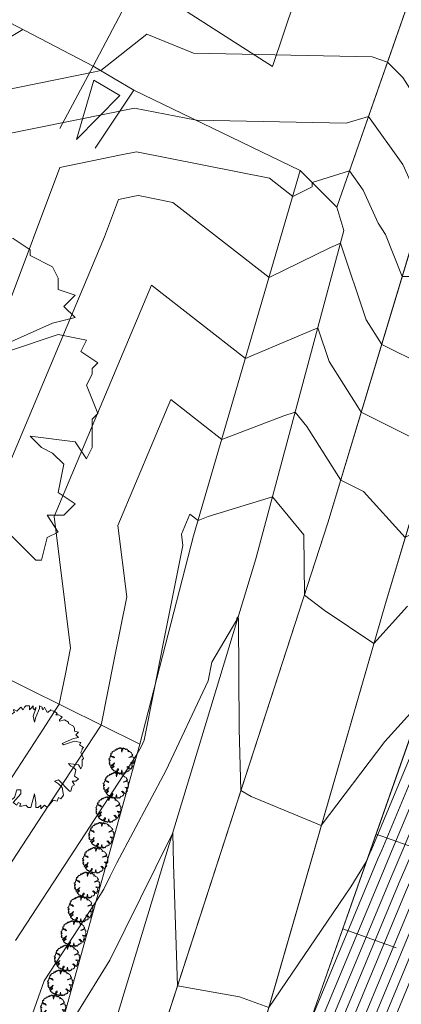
# Model space of a CAD drawing. Header units: metres. Extents: x 3490449 to 3490968, y 5754217 to 5754743.
# Tile 165 of 212: x 3490842.6 to 3490850.22, y 5754567.03 to 5754586.66. Entities that reach past the tile are written whole.
import ezdxf

# ---------------------------------------------------------------- set-up
doc = ezdxf.new("R2010")
doc.units = ezdxf.units.M
doc.header["$LTSCALE"] = 0.25
doc.linetypes.add('Kartierung-07$0$AUSGEZOGEN', pattern=[0])
for name, color, linetype, lineweight, true_color in [('Kartierung-07$0$$BOESCHUNG', 7, 'Continuous', 18, 0x82563a), ('Kartierung-07$0$$BRUCH', 7, 'Continuous', 18, 0x82563a), ('Kartierung-07$0$$HOEHEN_Haupt', 7, 'Continuous', 18, 0x82563a), ('Kartierung-07$0$$HOEHEN_Mittel', 7, 'Continuous', 18, 0x82563a), ('Kartierung-07$0$B_Baum', 7, 'Continuous', 18, 0x82563a), ('Kartierung-07$0$B_Befestigt', 7, 'Continuous', 18, 0x82563a), ('Kartierung-07$0$B_Boeschung_OK', 7, 'Continuous', 18, 0x82563a), ('Kartierung-07$0$B_Gelaendeknick', 7, 'Continuous', 18, 0x82563a), ('Kartierung-07$0$B_Hecke', 7, 'Continuous', 18, 0x82563a), ('Kartierung-07$0$B_Zaun', 7, 'Kartierung-07$0$AUSGEZOGEN', 18, 0x82563a), ('Kartierung-07$0$B_Zufahrt_Zugang', 7, 'Continuous', 18, 0x82563a), ('Kartierung-07$0$Hilfe_DGM', 7, 'Continuous', 18, 0x82563a)]:
    doc.layers.add(name, color=color, linetype=linetype, lineweight=lineweight, true_color=true_color)

# ---------------------------------------------------------------- blocks, each defined once
blk = doc.blocks.new('Kartierung-07$0$Zufahrt')
at = {"layer": 'Kartierung-07$0$B_Zufahrt_Zugang'}
for p, q in [((-0.7, -2.8), (0, 0)), ((0, 0), (0.7, -2.8)), ((-0.7, -2.8), (0.7, -2.8))]:
    blk.add_line(p, q, dxfattribs=at)
blk = doc.blocks.new('Kartierung-07$0$B_Baum')
at = {"layer": 'Kartierung-07$0$B_Baum'}
blk.add_lwpolyline([(-0.4417, -0.1918), (-0.4667, -0.1793), (-0.4542, -0.1418), (-0.4667, -0.1418), (-0.4792, -0.1543), (-0.4917, -0.1293), (-0.4792, -0.1168), (-0.4792, -0.1043), (-0.4542, -0.0793), (-0.4792, -0.0793), (-0.4917, -0.0543), (-0.4792, -0.0543), (-0.4917, -0.0293), (-0.4917, -0.0043), (-0.4792, 0.0082), (-0.4792, -0.0043), (-0.4667, -0.0043), (-0.4542, 0.0082), (-0.4667, 0.0457), (-0.4917, 0.0332), (-0.5042, 0.0707), (-0.4667, 0.0957), (-0.4792, 0.1082), (-0.4542, 0.1207), (-0.4542, 0.1457), (-0.4542, 0.1707), (-0.4292, 0.1832), (-0.3542, 0.1457), (-0.3417, 0.1582), (-0.2917, 0.1082), (-0.2792, 0.1207), (-0.3292, 0.1707), (-0.3542, 0.1707), (-0.4292, 0.2082), (-0.4417, 0.2332), (-0.4167, 0.2332), (-0.4042, 0.2457), (-0.4167, 0.2832), (-0.4042, 0.2957), (-0.3792, 0.2957), (-0.3667, 0.3082), (-0.3667, 0.3332), (-0.3792, 0.3332), (-0.3167, 0.3832), (-0.3167, 0.3957), (-0.2917, 0.3832), (-0.2542, 0.4082), (-0.2542, 0.4332), (-0.2417, 0.4457), (-0.2167, 0.4207), (-0.1792, 0.4457), (-0.1917, 0.4707), (-0.1792, 0.4707), (-0.1542, 0.4582), (-0.1292, 0.4832), (-0.1167, 0.4957), (-0.0917, 0.4707), (-0.0792, 0.4957), (-0.0667, 0.5082), (-0.0292, 0.5082), (-0.0292, 0.4707), (-0.0167, 0.4832), (0.0083, 0.5082), (0.0083, 0.4832), (0.0208, 0.4707), (0.0333, 0.4957), (0.0333, 0.4832), (0.0083, 0.4082), (0.0208, 0.3457), (0.0333, 0.3957), (0.0708, 0.4832), (0.0708, 0.5082), (0.0958, 0.4957), (0.0958, 0.4832), (0.1083, 0.4707), (0.1208, 0.4957), (0.1333, 0.4707), (0.1458, 0.4457), (0.1583, 0.4457), (0.1833, 0.4707), (0.2083, 0.4582), (0.2208, 0.4582), (0.2458, 0.4332), (0.2333, 0.4207), (0.2583, 0.4207), (0.2833, 0.4082), (0.2958, 0.3957), (0.2708, 0.3707), (0.2708, 0.3582), (0.3208, 0.3707), (0.3583, 0.3457), (0.3583, 0.3332), (0.4083, 0.3082), (0.4208, 0.2832), (0.4208, 0.2582), (0.4583, 0.2457), (0.4333, 0.2207), (0.4583, 0.1957), (0.4083, 0.1832), (0.2958, 0.1332), (0.3083, 0.1207), (0.4208, 0.1582), (0.4833, 0.1457), (0.4708, 0.1207), (0.5083, 0.0957), (0.4958, 0.0832), (0.4958, 0.0707), (0.4833, 0.0457), (0.5083, -0.0168), (0.4958, -0.0293), (0.4958, -0.0918), (0.4833, -0.1168), (0.4583, -0.0793), (0.3583, -0.0668), (0.3833, -0.0918), (0.4083, -0.1043), (0.4333, -0.1293), (0.4208, -0.1918), (0.4583, -0.2168), (0.4333, -0.2418), (0.3958, -0.2418), (0.4208, -0.2793), (0.3958, -0.2918), (0.3833, -0.3418), (0.3708, -0.3418), (0.2583, -0.2293), (0.2208, -0.2418), (0.2583, -0.2668), (0.2958, -0.3043), (0.3083, -0.3793), (0.2833, -0.4168), (0.2583, -0.4043), (0.2458, -0.4418), (0.2083, -0.4293), (0.1458, -0.5043), (0.1208, -0.4793), (0.0833, -0.5168), (0.0833, -0.4793), (0.0583, -0.5043), (0.0333, -0.5043), (0.0333, -0.4543), (0.0208, -0.3668), (-0.0167, -0.5043), (-0.0417, -0.5043), (-0.0667, -0.4793), (-0.1042, -0.4918), (-0.1292, -0.4918), (-0.1167, -0.4668), (-0.1417, -0.4543), (-0.1542, -0.4793), (-0.1917, -0.4543), (-0.1167, -0.3668), (-0.1167, -0.3293), (-0.1542, -0.3293), (-0.1792, -0.4043), (-0.2292, -0.4418), (-0.2542, -0.4418), (-0.2542, -0.4043), (-0.3042, -0.4043), (-0.3167, -0.3918), (-0.3167, -0.3668), (-0.3417, -0.3668), (-0.3917, -0.3168), (-0.3417, -0.2668), (-0.2917, -0.2293), (-0.3042, -0.2043), (-0.3917, -0.2918), (-0.4042, -0.2668), (-0.4417, -0.2418), (-0.3042, -0.1543), (-0.3042, -0.1293), (-0.2792, -0.1043), (-0.2792, -0.0918), (-0.3542, -0.1668), (-0.3792, -0.1668), (-0.4417, -0.1918)], dxfattribs=at)
blk = doc.blocks.new('Kartierung-07$0$Zugang')
at = {"layer": 'Kartierung-07$0$B_Zufahrt_Zugang'}
for p, q in [((-0.3, -1.2), (0, 0)), ((0, 0), (0.3, -1.2)), ((-0.3, -1.2), (0.3, -1.2))]:
    blk.add_line(p, q, dxfattribs=at)
blk = doc.blocks.new('Kartierung-07$0$Hecke')
at = {"layer": 'Kartierung-07$0$B_Hecke'}
blk.add_lwpolyline([(-0.4471, -0.197), (-0.4721, -0.1845), (-0.4596, -0.147), (-0.4721, -0.147), (-0.4846, -0.1595), (-0.4971, -0.1345), (-0.4846, -0.122), (-0.4846, -0.1095), (-0.4596, -0.0845), (-0.4846, -0.0845), (-0.4971, -0.0595), (-0.4846, -0.0595), (-0.4971, -0.0345), (-0.4971, -0.0095), (-0.4846, 0.003), (-0.4846, -0.0095), (-0.4721, -0.0095), (-0.4596, 0.003), (-0.4721, 0.0405), (-0.4971, 0.028), (-0.5096, 0.0655), (-0.4721, 0.0905), (-0.4846, 0.103), (-0.4596, 0.1155), (-0.4596, 0.1405), (-0.4596, 0.1655), (-0.4346, 0.178), (-0.3596, 0.1405), (-0.3471, 0.153), (-0.2971, 0.103), (-0.2846, 0.1155), (-0.3346, 0.1655), (-0.3596, 0.1655), (-0.4346, 0.203), (-0.4471, 0.228), (-0.4221, 0.228), (-0.4096, 0.2405), (-0.4221, 0.278), (-0.4096, 0.2905), (-0.3846, 0.2905), (-0.3721, 0.303), (-0.3721, 0.328), (-0.3846, 0.328), (-0.3221, 0.378), (-0.3221, 0.3905), (-0.2971, 0.378), (-0.2596, 0.403), (-0.2596, 0.428), (-0.2471, 0.4405), (-0.2221, 0.4155), (-0.1846, 0.4405), (-0.1971, 0.4655), (-0.1846, 0.4655), (-0.1596, 0.453), (-0.1346, 0.478), (-0.1221, 0.4905), (-0.0971, 0.4655), (-0.0846, 0.4905), (-0.0721, 0.503), (-0.0346, 0.503), (-0.0346, 0.4655), (-0.0221, 0.478), (0.0029, 0.503), (0.0029, 0.478), (0.0154, 0.4655), (0.0279, 0.4905), (0.0279, 0.478), (0.0029, 0.403), (0.0154, 0.3405), (0.0279, 0.3905), (0.0654, 0.478), (0.0654, 0.503), (0.0904, 0.4905), (0.0904, 0.478), (0.1029, 0.4655), (0.1154, 0.4905), (0.1279, 0.4655), (0.1404, 0.4405), (0.1529, 0.4405), (0.1779, 0.4655), (0.2029, 0.453), (0.2154, 0.453), (0.2404, 0.428), (0.2279, 0.4155), (0.2529, 0.4155), (0.2779, 0.403), (0.2904, 0.3905), (0.2654, 0.3655), (0.2654, 0.353), (0.3154, 0.3655), (0.3529, 0.3405), (0.3529, 0.328), (0.4029, 0.303), (0.4154, 0.278), (0.4154, 0.253), (0.4529, 0.2405), (0.4279, 0.2155), (0.4529, 0.1905), (0.4029, 0.178), (0.2904, 0.128), (0.3029, 0.1155), (0.4154, 0.153), (0.4779, 0.1405), (0.4654, 0.1155), (0.5029, 0.0905), (0.4904, 0.078), (0.4904, 0.0655), (0.4779, 0.0405), (0.5029, -0.022), (0.4904, -0.0345), (0.4904, -0.097), (0.4779, -0.122), (0.4529, -0.0845), (0.3529, -0.072), (0.3779, -0.097), (0.4029, -0.1095), (0.4279, -0.1345), (0.4154, -0.197), (0.4529, -0.222), (0.4279, -0.247), (0.3904, -0.247), (0.4154, -0.2845), (0.3904, -0.297), (0.3779, -0.347), (0.3654, -0.347), (0.2529, -0.2345), (0.2154, -0.247), (0.2529, -0.272), (0.2904, -0.3095), (0.3029, -0.3845), (0.2779, -0.422), (0.2529, -0.4095), (0.2404, -0.447), (0.2029, -0.4345), (0.1404, -0.5095), (0.1154, -0.4845), (0.0779, -0.522), (0.0779, -0.4845), (0.0529, -0.5095), (0.0279, -0.5095), (0.0279, -0.4595), (0.0154, -0.372), (-0.0221, -0.5095), (-0.0471, -0.5095), (-0.0721, -0.4845), (-0.1096, -0.497), (-0.1346, -0.497), (-0.1221, -0.472), (-0.1471, -0.4595), (-0.1596, -0.4845), (-0.1971, -0.4595), (-0.1221, -0.372), (-0.1221, -0.3345), (-0.1596, -0.3345), (-0.1846, -0.4095), (-0.2346, -0.447), (-0.2596, -0.447), (-0.2596, -0.4095), (-0.3096, -0.4095), (-0.3221, -0.397), (-0.3221, -0.372), (-0.3471, -0.372), (-0.3971, -0.322), (-0.3471, -0.272), (-0.2971, -0.2345), (-0.3096, -0.2095), (-0.3971, -0.297), (-0.4096, -0.272), (-0.4471, -0.247), (-0.3096, -0.1595), (-0.3096, -0.1345), (-0.2846, -0.1095), (-0.2846, -0.097), (-0.3596, -0.172), (-0.3846, -0.172), (-0.4471, -0.197)], dxfattribs=at)

msp = doc.modelspace()

# ---------------------------------------------------------------- linework, layer by layer
at = {"layer": 'Kartierung-07$0$$BOESCHUNG', "ltscale": 0.02}
for p, q in [((3490849.714, 5754570.419), (3490852.858, 5754569.312)), ((3490849.049, 5754568.533), (3490850.118, 5754568.156))]:
    msp.add_line(p, q, dxfattribs=at)
at = {"layer": 'Kartierung-07$0$$BRUCH', "ltscale": 0.02}
for p, q in [((3490848.929, 5754582.921), (3490850.538, 5754587.529)), ((3490851.672, 5754586.302), (3490848.754, 5754576.629)), ((3490848.202, 5754583.654), (3490846.075, 5754576.371)), ((3490849.072, 5754582.46), (3490848.929, 5754582.921)), ((3490847.319, 5754575.912), (3490849.072, 5754582.46)), ((3490852.044, 5754582.171), (3490849.902, 5754575.021)), ((3490848.754, 5754576.629), (3490844.447, 5754563.383)), ((3490842.745, 5754573.332), (3490836.813, 5754576.316)), ((3490846.075, 5754576.371), (3490845.002, 5754572.212)), ((3490844.512, 5754566.666), (3490847.319, 5754575.912)), ((3490849.902, 5754575.021), (3490847.195, 5754565.656)), ((3490847.925, 5754565.34), (3490851.275, 5754574.852)), ((3490845.002, 5754572.212), (3490842.745, 5754573.332)), ((3490845.002, 5754572.212), (3490843.521, 5754566.897))]:
    msp.add_line(p, q, dxfattribs=at)
at = {"layer": 'Kartierung-07$0$$HOEHEN_Haupt', "ltscale": 0.02}
for points in [[(3490858.834, 5754587.352), (3490857.861, 5754585.249), (3490856.223, 5754582.562), (3490855.36, 5754580.656), (3490855.084, 5754580.016), (3490854.264, 5754578.085), (3490853.45, 5754576.199), (3490852.637, 5754574.28), (3490851.884, 5754572.476), (3490851.394, 5754571.344), (3490850.884, 5754570.122), (3490850.458, 5754569.138), (3490849.155, 5754566.003)], [(3490848.372, 5754566.61), (3490849.751, 5754569.927), (3490849.826, 5754570.101), (3490850.559, 5754571.858), (3490850.681, 5754572.141), (3490851.732, 5754574.66), (3490852.869, 5754577.34), (3490853.244, 5754578.209), (3490854.351, 5754580.816), (3490854.502, 5754581.165), (3490854.973, 5754582.206), (3490857.1, 5754585.696), (3490857.741, 5754587.081)], [(3490841.685, 5754570.385), (3490843.072, 5754572.517), (3490843.395, 5754573.01), (3490843.509, 5754573.581), (3490843.62, 5754574.13), (3490843.291, 5754576.752), (3490845.236, 5754581.367), (3490847.108, 5754579.908), (3490847.219, 5754579.95), (3490848.552, 5754580.519), (3490848.778, 5754579.844), (3490849.352, 5754578.94), (3490849.419, 5754578.834), (3490850.585, 5754578.252), (3490850.799, 5754578.016), (3490851.01, 5754578.137), (3490851.422, 5754578.506), (3490852.298, 5754579.194), (3490852.833, 5754579.767), (3490853.618, 5754581.615), (3490853.643, 5754581.674), (3490853.723, 5754581.849), (3490856.34, 5754586.144), (3490856.648, 5754586.81)], [(3490836.22, 5754565.533), (3490836.86, 5754567.828), (3490837.809, 5754570.346), (3490838.07, 5754574.55), (3490838.661, 5754575.386), (3490837.566, 5754577.173), (3490837.265, 5754577.614), (3490837.314, 5754577.848), (3490837.849, 5754580.208), (3490839.887, 5754585.644), (3490842.012, 5754586.076), (3490842.669, 5754586.468)]]:
    msp.add_lwpolyline(points, dxfattribs=at)
at = {"layer": 'Kartierung-07$0$$HOEHEN_Mittel', "ltscale": 0.02}
for points in [[(3490858.208, 5754591.409), (3490855.774, 5754586.594), (3490855.731, 5754586.502), (3490855.252, 5754585.716), (3490853.161, 5754584.286), (3490852.94, 5754584.143), (3490852.542, 5754584.079), (3490851.103, 5754584.245), (3490851.052, 5754584.246), (3490851.033, 5754584.287), (3490850.96, 5754584.389), (3490850.245, 5754585.509), (3490849.94, 5754585.816), (3490849.639, 5754585.924), (3490846.075, 5754585.991), (3490845.142, 5754586.376), (3490844.225, 5754585.645), (3490844.107, 5754585.621), (3490841.059, 5754585.002)], [(3490842.232, 5754584.36), (3490844.37, 5754584.794), (3490844.896, 5754584.9), (3490846.13, 5754584.655), (3490849.12, 5754584.595), (3490849.561, 5754584.732), (3490850.245, 5754583.776), (3490850.644, 5754582.893), (3490851.718, 5754582.89), (3490852.217, 5754582.832), (3490852.355, 5754582.854), (3490853.264, 5754583.447), (3490854.656, 5754584.399), (3490855.883, 5754586.412), (3490855.992, 5754586.648), (3490858.352, 5754591.316)], [(3490859.271, 5754587.461), (3490858.165, 5754585.07), (3490856.724, 5754582.705), (3490855.704, 5754580.452), (3490855.378, 5754579.696), (3490854.672, 5754578.036), (3490853.683, 5754575.743), (3490852.998, 5754574.128), (3490852.365, 5754572.611), (3490851.728, 5754571.138), (3490851.308, 5754570.13), (3490850.741, 5754568.822), (3490849.689, 5754566.291), (3490849.026, 5754564.622), (3490848.303, 5754562.745), (3490847.582, 5754560.933), (3490847.476, 5754560.66), (3490847.134, 5754560.443), (3490846.798, 5754559.554), (3490846.836, 5754559.154), (3490846.321, 5754557.778), (3490846.161, 5754557.36), (3490846.051, 5754557.103), (3490845.445, 5754555.472)], [(3490845.51, 5754555.111), (3490846.227, 5754557.042), (3490846.307, 5754557.229), (3490846.424, 5754557.534), (3490847.029, 5754559.15), (3490846.984, 5754559.62), (3490847.253, 5754560.332), (3490847.652, 5754560.585), (3490847.737, 5754560.805), (3490848.577, 5754562.914), (3490849.193, 5754564.513), (3490849.955, 5754566.435), (3490850.882, 5754568.664), (3490851.519, 5754570.134), (3490851.894, 5754571.035), (3490852.605, 5754572.678), (3490853.179, 5754574.052), (3490853.799, 5754575.514), (3490854.876, 5754578.011), (3490855.524, 5754579.536), (3490855.876, 5754580.351), (3490856.974, 5754582.776), (3490858.317, 5754584.98), (3490859.49, 5754587.515)], [(3490848.621, 5754565.715), (3490850.175, 5754569.454), (3490850.461, 5754570.113), (3490851.06, 5754571.549), (3490851.403, 5754572.342), (3490852.275, 5754574.432), (3490853.218, 5754576.655), (3490853.856, 5754578.135), (3490854.791, 5754580.336), (3490855.017, 5754580.86), (3490855.723, 5754582.419), (3490857.557, 5754585.428), (3490858.397, 5754587.244)], [(3490858.616, 5754587.298), (3490857.709, 5754585.338), (3490855.973, 5754582.491), (3490855.189, 5754580.758), (3490854.938, 5754580.176), (3490854.06, 5754578.11), (3490853.334, 5754576.427), (3490852.456, 5754574.356), (3490851.643, 5754572.409), (3490851.227, 5754571.446), (3490850.673, 5754570.117), (3490850.317, 5754569.296), (3490848.888, 5754565.859)], [(3490859.053, 5754587.406), (3490858.013, 5754585.159), (3490856.474, 5754582.633), (3490855.532, 5754580.554), (3490855.231, 5754579.856), (3490854.468, 5754578.06), (3490853.567, 5754575.971), (3490852.817, 5754574.204), (3490852.124, 5754572.544), (3490851.561, 5754571.241), (3490851.096, 5754570.126), (3490850.6, 5754568.98), (3490849.422, 5754566.147)], [(3490857.96, 5754587.135), (3490857.252, 5754585.607), (3490855.223, 5754582.277), (3490854.674, 5754581.063), (3490854.498, 5754580.656), (3490853.448, 5754578.184), (3490852.985, 5754577.112), (3490851.913, 5754574.584), (3490850.922, 5754572.208), (3490850.726, 5754571.755), (3490850.038, 5754570.105), (3490849.893, 5754569.769), (3490848.088, 5754565.428)], [(3490848.355, 5754565.572), (3490850.034, 5754569.611), (3490850.25, 5754570.109), (3490850.893, 5754571.652), (3490851.162, 5754572.275), (3490852.094, 5754574.508), (3490853.102, 5754576.884), (3490853.652, 5754578.159), (3490854.645, 5754580.496), (3490854.845, 5754580.961), (3490855.473, 5754582.348), (3490857.405, 5754585.517), (3490858.178, 5754587.19)], [(3490842.345, 5754569.709), (3490843.492, 5754571.472), (3490844.227, 5754572.596), (3490844.489, 5754573.9), (3490844.741, 5754575.153), (3490844.562, 5754576.578), (3490845.619, 5754579.086), (3490846.636, 5754578.293), (3490847.877, 5754578.764), (3490848.101, 5754578.832), (3490848.335, 5754578.547), (3490849.011, 5754577.481), (3490849.462, 5754577.256), (3490850.295, 5754576.333), (3490851.117, 5754576.807), (3490852.202, 5754577.777), (3490852.404, 5754578.253), (3490852.428, 5754578.308), (3490853.765, 5754581.456), (3490853.815, 5754581.572), (3490853.973, 5754581.92), (3490856.492, 5754586.054), (3490856.867, 5754586.865)], [(3490843.747, 5754566.844), (3490844.404, 5754567.909), (3490845.319, 5754569.759), (3490845.661, 5754570.45), (3490845.673, 5754569.827), (3490845.752, 5754567.396), (3490846.987, 5754567.176), (3490847.573, 5754566.963), (3490849.208, 5754569.373), (3490849.52, 5754569.868), (3490849.61, 5754570.085), (3490849.615, 5754570.096), (3490850.392, 5754571.961), (3490850.44, 5754572.074), (3490851.552, 5754574.736), (3490852.753, 5754577.568), (3490853.04, 5754578.234), (3490854.205, 5754580.976), (3490854.33, 5754581.267), (3490854.723, 5754582.134), (3490856.948, 5754585.786), (3490857.523, 5754587.027)], [(3490856.43, 5754586.756), (3490856.188, 5754586.233), (3490853.473, 5754581.778), (3490853.472, 5754581.776), (3490853.471, 5754581.775), (3490853.464, 5754581.757), (3490852.195, 5754580.399), (3490851.303, 5754579.698), (3490850.662, 5754579.771), (3490849.827, 5754580.187), (3490849.516, 5754580.678), (3490849.004, 5754582.207), (3490848.805, 5754582.122), (3490847.579, 5754581.522), (3490845.661, 5754583.019), (3490844.973, 5754583.155), (3490844.895, 5754583.14), (3490844.577, 5754583.075), (3490844.299, 5754582.334), (3490842.02, 5754576.926)], [(3490856.211, 5754586.702), (3490856.036, 5754586.323), (3490854.06, 5754583.081), (3490853.368, 5754582.608), (3490852.503, 5754582.044), (3490852.092, 5754581.605), (3490851.807, 5754581.38), (3490850.405, 5754581.539), (3490850.235, 5754581.54), (3490849.904, 5754582.379), (3490849.756, 5754582.601), (3490849.457, 5754583.264), (3490849.183, 5754583.647), (3490848.437, 5754583.417), (3490848.44, 5754583.327), (3490848.051, 5754583.137), (3490847.586, 5754583.5), (3490844.935, 5754584.028), (3490844.632, 5754583.967), (3490843.404, 5754583.717), (3490842.333, 5754580.859)], [(3490842.523, 5754568.298), (3490843.389, 5754569.625), (3490843.911, 5754570.427), (3490844.945, 5754572.006), (3490845.036, 5754572.178), (3490845.091, 5754572.295), (3490845.291, 5754573.332), (3490845.469, 5754574.218), (3490845.862, 5754576.177), (3490845.833, 5754576.404), (3490846.002, 5754576.804), (3490846.165, 5754576.678), (3490846.363, 5754576.753), (3490847.649, 5754577.144), (3490848.271, 5754576.388), (3490848.285, 5754575.188), (3490848.677, 5754574.888), (3490849.671, 5754574.222), (3490850.34, 5754574.967)], [(3490842.746, 5754566.519), (3490843.096, 5754567.493), (3490844.126, 5754569.07), (3490844.282, 5754569.321), (3490844.411, 5754569.583), (3490844.543, 5754569.85), (3490845.523, 5754571.685), (3490846.366, 5754573.476), (3490846.438, 5754573.847), (3490846.934, 5754574.695), (3490846.939, 5754574.725), (3490846.966, 5754574.751), (3490846.967, 5754574.703), (3490846.967, 5754574.671), (3490846.976, 5754573.617), (3490846.986, 5754572.521), (3490847.019, 5754571.292), (3490847.223, 5754571.174), (3490848.622, 5754570.593), (3490849.891, 5754572.269), (3490850.667, 5754573.126)]]:
    msp.add_lwpolyline(points, dxfattribs=at)
at = {"layer": 'Kartierung-07$0$B_Befestigt', "ltscale": 0.02}
for points, elevation in [([(3490862.905, 5754622.561), (3490860.674, 5754614.352), (3490859.134, 5754607.126), (3490856.867, 5754599.072), (3490853.35, 5754587.172), (3490852.044, 5754582.171), (3490849.902, 5754575.021), (3490847.195, 5754565.656), (3490844.485, 5754557.645), (3490842.083, 5754550.844), (3490841.939, 5754550.171), (3490842.047, 5754549.805)], 161.404), ([(3490825.245, 5754538.097), (3490829.357, 5754539.435), (3490832.776, 5754541.595), (3490835.779, 5754544.708), (3490837.531, 5754548.611), (3490840.737, 5754556.871), (3490841.235, 5754558.44), (3490844.512, 5754566.666), (3490847.319, 5754575.912), (3490849.072, 5754582.46), (3490848.929, 5754582.921), (3490850.538, 5754587.529), (3490853.887, 5754599.873), (3490856.055, 5754608.085), (3490857.956, 5754615.478), (3490859.617, 5754621.091), (3490859.439, 5754621.329)], 157.106), ([(3490844.07, 5754585.737), (3490843.407, 5754584.489)], 157.533), ([(3490844.88, 5754585.258), (3490844.109, 5754584.099)], 157.341), ([(3490848.929, 5754582.921), (3490848.202, 5754583.654)], 157.133)]:
    msp.add_lwpolyline(points, dxfattribs=dict(at, elevation=elevation))
at = {"layer": 'Kartierung-07$0$B_Boeschung_OK', "ltscale": 0.02}
msp.add_lwpolyline([(3490842.047, 5754549.805), (3490842.871, 5754551.635), (3490845.344, 5754558.088), (3490847.925, 5754565.34), (3490851.275, 5754574.852), (3490853.47, 5754581.777), (3490855.634, 5754586.559), (3490857.31, 5754591.993), (3490861.407, 5754600.105), (3490864.542, 5754607.976), (3490868.117, 5754613.372), (3490872.543, 5754618.361)], dxfattribs=at)
at = {"layer": 'Kartierung-07$0$B_Gelaendeknick', "ltscale": 0.02, "elevation": 162.01}
msp.add_lwpolyline([(3490862.993, 5754627.749), (3490860.827, 5754620.291), (3490858.372, 5754610.751), (3490854.889, 5754598.061), (3490851.672, 5754586.302), (3490848.754, 5754576.629), (3490844.447, 5754563.383), (3490840.067, 5754550.531), (3490838.161, 5754545.106), (3490840.953, 5754547.404)], dxfattribs=at)
at = {"layer": 'Kartierung-07$0$B_Hecke', "ltscale": 0.02, "elevation": 157.255}
msp.add_lwpolyline([(3490845.002, 5754572.212), (3490843.521, 5754566.897), (3490840.517, 5754558.474)], dxfattribs=at)
at = {"layer": 'Kartierung-07$0$B_Zaun', "ltscale": 0.02}
msp.add_lwpolyline([(3490845.002, 5754572.212), (3490842.745, 5754573.332), (3490836.813, 5754576.316), (3490831.637, 5754578.749), (3490820.207, 5754584.016), (3490814.362, 5754586.241), (3490811.377, 5754587.893)], dxfattribs=at)
for points, elevation in [([(3490844.07, 5754585.737), (3490844.88, 5754585.258), (3490848.202, 5754583.654)], 157.414), ([(3490848.202, 5754583.654), (3490846.075, 5754576.371), (3490845.002, 5754572.212)], 157.255)]:
    msp.add_lwpolyline(points, dxfattribs=dict(at, elevation=elevation))
at = {"layer": 'Kartierung-07$0$Hilfe_DGM', "ltscale": 0.02}
msp.add_lwpolyline([(3490836.826, 5754589.515), (3490844.07, 5754585.737), (3490845.732, 5754588.895), (3490849.357, 5754588.003), (3490852.616, 5754599.236), (3490853.105, 5754600.48), (3490849.851, 5754602.727), (3490850.286, 5754603.538), (3490850.125, 5754603.614), (3490845.12, 5754606.042), (3490836.097, 5754609.674)], dxfattribs=at)

# ---------------------------------------------------------------- block references
at = {"layer": 'Kartierung-07$0$B_Baum', "xscale": 9, "yscale": 9, "zscale": 9}
msp.add_blockref('Kartierung-07$0$B_Baum', (3490839.588, 5754578.959, 313.288), dxfattribs=at)
at = {"layer": 'Kartierung-07$0$B_Hecke', "ltscale": 0.02}
for p, xscale, yscale, zscale in [((3490842.87, 5754571.97), 2, 2, 2), ((3490844.637, 5754571.888), 0.5, 0.5, 0.5), ((3490844.527, 5754571.396), 0.5, 0.5, 0.5), ((3490844.376, 5754570.915), 0.5, 0.5, 0.5), ((3490844.236, 5754570.403), 0.5, 0.5, 0.5), ((3490844.115, 5754569.901), 0.5, 0.5, 0.5), ((3490843.949, 5754569.408), 0.5, 0.5, 0.5), ((3490843.82, 5754568.926), 0.5, 0.5, 0.5), ((3490843.68, 5754568.442), 0.5, 0.5, 0.5), ((3490843.55, 5754567.952), 0.5, 0.5, 0.5), ((3490843.414, 5754567.456), 0.5, 0.5, 0.5), ((3490843.274, 5754566.959), 0.5, 0.5, 0.5)]:
    msp.add_blockref('Kartierung-07$0$Hecke', p, dxfattribs=dict(at, xscale=xscale, yscale=yscale, zscale=zscale))
at = {"layer": 'Kartierung-07$0$B_Zufahrt_Zugang', "ltscale": 0.02}
for name, p, rotation in [('Kartierung-07$0$Zufahrt', (3490845.218, 5754587.289), 71.33812277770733), ('Kartierung-07$0$Zugang', (3490843.735, 5754584.27), 149.4829955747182)]:
    msp.add_blockref(name, p, dxfattribs=dict(at, rotation=rotation))

doc.saveas('drawing.dxf')
